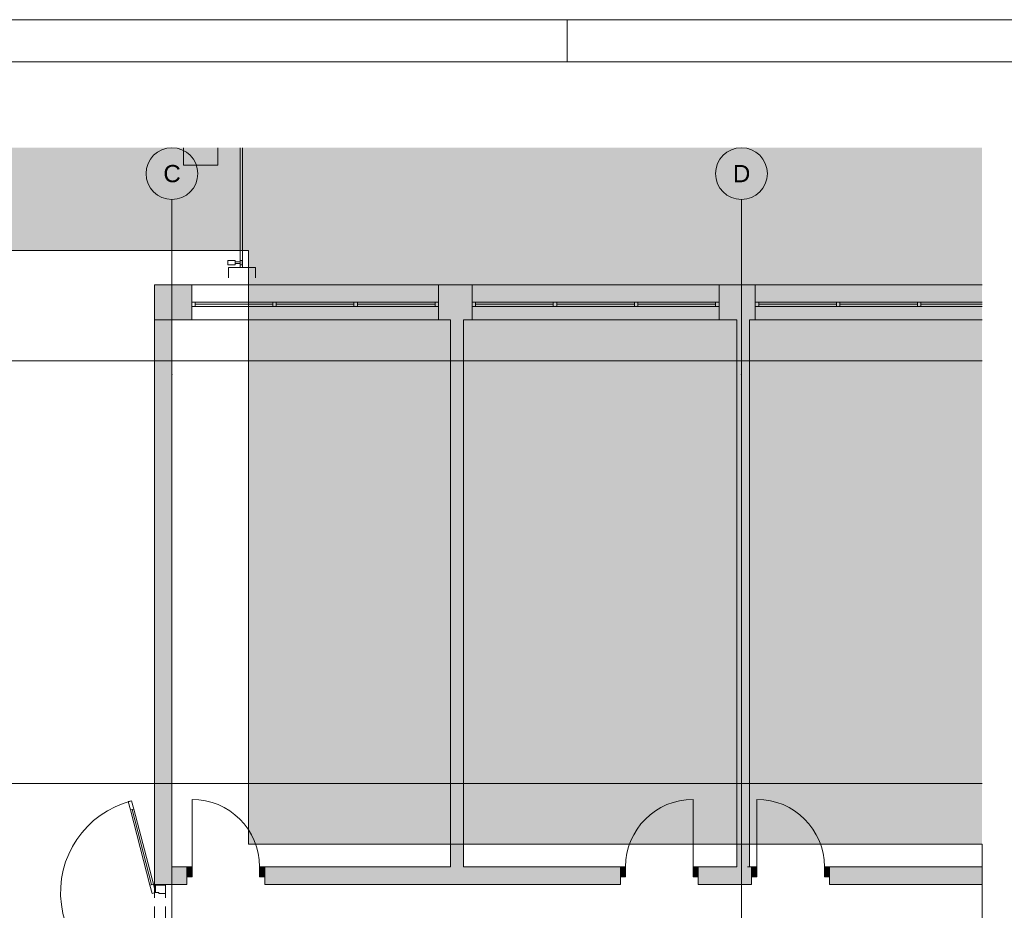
# Paper-space layout 'A-51 WYKOŃCZENIA ŚCIAN - PIĘTRO 6' of a CAD drawing. Header units: millimetres. Extents: x 0 to 420, y 0 to 297.
# Tile 9 of 11: x 177 to 291, y 194 to 297. Entities that reach past the tile are written whole.
import ezdxf
from ezdxf.xclip import XClip

# ---------------------------------------------------------------- set-up
doc = ezdxf.new("R2010")
doc.units = ezdxf.units.MM
doc.header["$MEASUREMENT"] = 0
doc.header["$XCLIPFRAME"] = 0
for name, pattern in [('DASHDOTX2', [1000, 500, -250, 0, -250]), ('Przer. długie kreski', [2.5, 1.5, -1]), ('PRZERYWANA_DU_A', [550, 350, -200])]:
    doc.linetypes.add(name, pattern=pattern)
for name, color, linetype, lineweight in [('0_Nr_pióra__2', 8, 'Continuous', 13), ('A_Arkusz_Nr_pióra__1', 7, 'Continuous', 20), ('A_podkład_Nr_pióra__2', 8, 'Continuous', 13), ('A_ściany proj_Nr_pióra__1', 7, 'Continuous', 20), ('A_ściany_Nr_pióra__1', 7, 'Continuous', 20), ('Drzwi Archicad_Nr_pióra__1', 7, 'Continuous', 20), ('Drzwi Archicad_Nr_pióra__3', 252, 'Continuous', 13)]:
    doc.layers.add(name, color=color, linetype=linetype, lineweight=lineweight)
for name, color, linetype, lineweight, true_color in [('A_Arkusz_Nr_pióra__237', 7, 'Continuous', 5, 0x343434), ('A_osie_Nr_pióra__16', 7, 'Continuous', 5, 0x0f0f0f), ('A_osie_Nr_pióra__76', 7, 'Continuous', 5, 0x2d2d2d), ('A_ściany proj_Nr_pióra__21', 7, 'Continuous', 5, 0xb0b0b0), ('A_ściany_Nr_pióra__19', 7, 'Continuous', 5, 0x191919), ('Okna Archicada_Nr_pióra__19', 7, 'Continuous', 5, 0x191919)]:
    doc.layers.add(name, color=color, linetype=linetype, lineweight=lineweight, true_color=true_color)
for name, color, linetype in [('A_podrys', 7, 'Continuous'), ('A_ściany', 7, 'Continuous'), ('A_ściany proj', 7, 'Continuous'), ('Drzwi Archicad', 7, 'Continuous')]:
    doc.layers.add(name, color=color, linetype=linetype)
doc.styles.add('STYL_AUTOMATYCZNY_1', font='arial.ttf')
pattern_1 = [(0, (-1581.088, -272.6224), (0, 1), [0, -1])]

# ---------------------------------------------------------------- blocks, each defined once
blk = doc.blocks.new('Rysunek_1_1', base_point=(-1581.09, -272.62))
at = {"linetype": 'Continuous', "lineweight": 0, "true_color": 0x484848}
blk.add_hatch(color=251, dxfattribs=at).paths.add_polyline_path([(37.65, 106.45), (46.04, 106.45), (46.04, 270.26), (203.1, 270.26), (203.1, 201.45), (288.1, 201.45), (288.1, 282.16), (37.65, 282.16)])
at = {"layer": 'A_ściany', "linetype": 'Continuous', "lineweight": 0, "true_color": 0x000000}
for points in [[(196.51, 262.21), (196.51, 266.26), (192.21, 266.26), (192.21, 262.21)], [(229.01, 262.21), (229.01, 266.26), (225.11, 266.26), (225.11, 262.21)], [(261.81, 262.21), (261.81, 266.26), (257.61, 266.26), (257.61, 262.21)], [(194.2, 198.8), (194.2, 262.21), (192.21, 262.21), (192.21, 196.77)], [(228.01, 198.8), (228.01, 262.21), (226.51, 262.21), (226.51, 198.8)], [(261.16, 198.8), (261.16, 262.21), (259.66, 262.21), (259.66, 198.8)], [(194.2, 198.8), (192.21, 196.77), (195.94, 196.77), (195.94, 198.8)], [(204.96, 198.8), (204.96, 196.77), (246.18, 196.77), (246.18, 198.8)], [(255.21, 198.8), (255.21, 196.77), (261.39, 196.77), (261.39, 198.8)], [(288.1, 198.8), (270.42, 198.8), (270.42, 196.77), (288.1, 196.77)]]:
    blk.add_hatch(color=18, dxfattribs=at).paths.add_polyline_path(points)
at = {"layer": 'A_ściany proj', "linetype": 'Continuous', "lineweight": 13}
h = blk.add_hatch(dxfattribs=at)
h.set_pattern_fill('gypsum_0001', color=8, style=0, pattern_type=2)
h.set_pattern_definition(pattern_1)
h.paths.add_polyline_path([(192.21, 196.77), (192.21, 196.7), (192.33, 196.7), (192.33, 196.77)])
h = blk.add_hatch(dxfattribs=at)
h.set_pattern_fill('gypsum_0001', color=8, style=0, pattern_type=2)
h.set_pattern_definition(pattern_1)
h.paths.add_polyline_path([(192.33, 196.7), (192.46, 196.7), (192.46, 196.77), (192.33, 196.77)])
h = blk.add_hatch(dxfattribs=at)
h.set_pattern_fill('batt_insulation_0001', color=8, style=0, pattern_type=2)
h.set_pattern_definition([(60, (-1581.08802, -272.6224), (-0.25980762, 0.15), []), (120, (-1581.08802, -272.6224), (0.25980762, 0.15), [])])
h.paths.add_polyline_path([(192.46, 196.7), (193.21, 196.7), (193.21, 196.77), (192.46, 196.77)])
h = blk.add_hatch(dxfattribs=at)
h.set_pattern_fill('gypsum_0001', color=8, style=0, pattern_type=2)
h.set_pattern_definition(pattern_1)
h.paths.add_polyline_path([(193.21, 196.7), (193.33, 196.7), (193.33, 196.77), (193.21, 196.77)])
h = blk.add_hatch(dxfattribs=at)
h.set_pattern_fill('gypsum_0001', color=8, style=0, pattern_type=2)
h.set_pattern_definition(pattern_1)
h.paths.add_polyline_path([(193.33, 196.7), (193.46, 196.7), (193.46, 196.77), (193.33, 196.77)])
at = {"layer": 'Drzwi Archicad', "linetype": 'Continuous', "lineweight": 0, "true_color": 0xfdfdfd}
for points in [[(195.94, 198.8), (195.94, 197.65), (196.54, 197.65), (196.54, 198.8)], [(204.96, 197.65), (204.96, 198.8), (204.36, 198.8), (204.36, 197.65)], [(246.18, 197.65), (246.78, 197.65), (246.78, 198.8), (246.18, 198.8)], [(255.21, 198.8), (254.61, 198.8), (254.61, 197.65), (255.21, 197.65)], [(261.39, 198.8), (261.39, 197.65), (261.99, 197.65), (261.99, 198.8)], [(270.42, 197.65), (270.42, 198.8), (269.82, 198.8), (269.82, 197.65)]]:
    blk.add_hatch(color=7, dxfattribs=at).paths.add_polyline_path(points)
at = {"layer": '0_Nr_pióra__2', "color": 8, "linetype": 'PRZERYWANA_DU_A', "lineweight": 13, "flags": 128}
for points in [[(288.1, 201.45), (203.1, 201.45), (203.1, 270.26), (46.04, 270.26), (46.04, 106.45)], [(288.1, 106.45), (288.1, 201.45)]]:
    blk.add_lwpolyline(points, dxfattribs=at)
at = {"layer": 'A_osie_Nr_pióra__16', "color": 250, "linetype": 'DASHDOTX2', "lineweight": 5, "true_color": 0x0f0f0f}
for p, q in [((194.21, 255.91), (194.21, 276.16)), ((260.21, 255.91), (260.21, 276.16)), ((288.1, 257.45), (63.9, 257.45)), ((194.21, 255.91), (194.21, 106.45)), ((260.21, 255.91), (260.21, 106.45)), ((288.1, 208.45), (63.9, 208.45))]:
    blk.add_line(p, q, dxfattribs=at)
for p in [(194.21, 255.91), (194.21, 255.91), (260.21, 255.91), (260.21, 255.91)]:
    blk.add_point(p, dxfattribs=at)
at = {"layer": 'A_osie_Nr_pióra__76', "color": 250, "linetype": 'Continuous', "lineweight": 5, "true_color": 0x2d2d2d}
for centre in [(194.21, 279.16), (260.21, 279.16)]:
    blk.add_circle(centre, 3, dxfattribs=at)
at = {"layer": 'A_podkład_Nr_pióra__2', "color": 8, "linetype": 'Continuous', "lineweight": 13}
for p, q in [((195.55, 282.16), (195.55, 280.13)), ((199.55, 280.13), (199.55, 282.16)), ((202.14, 282.16), (202.14, 268.28)), ((202.4, 268.28), (202.4, 282.16)), ((195.55, 280.13), (199.55, 280.13)), ((200.7, 268.59), (200.7, 269.1)), ((200.7, 269.1), (201.53, 269.1)), ((201.53, 268.59), (200.7, 268.59)), ((200.75, 267.08), (200.75, 268.28)), ((203.9, 268.28), (200.75, 268.28)), ((201.53, 269.1), (201.53, 268.59)), ((201.53, 268.95), (202.14, 268.95)), ((202.14, 268.74), (201.53, 268.74)), ((202.35, 269.1), (202.14, 269.1)), ((202.14, 268.59), (202.35, 268.59)), ((202.35, 268.59), (202.35, 269.1)), ((203.9, 268.28), (203.9, 267.08))]:
    blk.add_line(p, q, dxfattribs=at)
at = {"layer": 'A_ściany proj_Nr_pióra__1', "color": 7, "linetype": 'Continuous', "lineweight": 20, "flags": 128}
for points in [[(192.21, 196.77), (192.21, 196.7)], [(193.46, 196.7), (193.46, 196.77)]]:
    blk.add_lwpolyline(points, dxfattribs=at)
at = {"layer": 'A_ściany proj_Nr_pióra__21', "color": 253, "linetype": 'Continuous', "lineweight": 5, "true_color": 0xb0b0b0}
for p, q in [((192.31, 196.7), (192.21, 196.7)), ((192.33, 196.7), (192.31, 196.7)), ((192.33, 196.77), (192.33, 196.7)), ((192.46, 196.7), (192.33, 196.7)), ((192.46, 196.77), (192.46, 196.7)), ((193.21, 196.7), (192.46, 196.7)), ((193.21, 196.7), (193.21, 196.77)), ((193.33, 196.7), (193.21, 196.7)), ((193.33, 196.7), (193.33, 196.77)), ((193.46, 196.7), (193.33, 196.7))]:
    blk.add_line(p, q, dxfattribs=at)
at = {"layer": 'A_ściany proj_Nr_pióra__21', "color": 253, "linetype": 'Continuous', "lineweight": 5, "true_color": 0xb0b0b0, "flags": 128}
for points in [[(192.21, 196.77), (192.33, 196.77)], [(192.33, 196.77), (192.46, 196.77)], [(192.46, 196.77), (193.21, 196.77)], [(193.21, 196.77), (193.33, 196.77)], [(193.33, 196.77), (193.46, 196.77)]]:
    blk.add_lwpolyline(points, dxfattribs=at)
at = {"layer": 'A_ściany_Nr_pióra__1', "color": 7, "linetype": 'Continuous', "lineweight": 20}
for p, q in [((196.51, 266.26), (196.51, 262.21)), ((225.11, 266.26), (225.11, 262.21)), ((229.01, 266.26), (229.01, 262.21)), ((257.61, 266.26), (257.61, 262.21)), ((261.81, 266.26), (261.81, 262.21)), ((195.94, 198.8), (195.47, 198.8)), ((195.94, 198.8), (195.94, 197.65)), ((204.96, 198.8), (205.43, 198.8)), ((204.96, 198.8), (204.96, 197.65)), ((246.18, 198.8), (245.71, 198.8)), ((246.18, 198.8), (246.18, 197.65)), ((255.21, 198.8), (255.68, 198.8)), ((255.21, 198.8), (255.21, 197.65)), ((261.39, 198.8), (260.92, 198.8)), ((261.39, 198.8), (261.39, 197.65)), ((270.42, 198.8), (270.89, 198.8)), ((270.42, 198.8), (270.42, 197.65)), ((195.94, 197.65), (195.94, 196.77)), ((204.96, 197.65), (204.96, 196.77)), ((246.18, 197.65), (246.18, 196.77)), ((255.21, 197.65), (255.21, 196.77)), ((261.39, 197.65), (261.39, 196.77)), ((270.42, 197.65), (270.42, 196.77)), ((195.94, 196.77), (195.57, 196.77)), ((204.96, 196.77), (205.33, 196.77)), ((246.18, 196.77), (245.81, 196.77)), ((255.21, 196.77), (255.58, 196.77)), ((261.39, 196.77), (261.02, 196.77)), ((270.42, 196.77), (270.79, 196.77))]:
    blk.add_line(p, q, dxfattribs=at)
at = {"layer": 'A_ściany_Nr_pióra__1', "color": 7, "linetype": 'Continuous', "lineweight": 20, "flags": 128}
for points in [[(196.51, 266.26), (192.21, 266.26)], [(192.21, 266.26), (192.21, 262.21)], [(229.01, 266.26), (225.11, 266.26)], [(261.81, 266.26), (257.61, 266.26)], [(194.2, 262.21), (192.21, 262.21)], [(192.21, 262.21), (192.21, 196.77)], [(192.21, 262.21), (196.51, 262.21)], [(194.2, 198.8), (194.2, 262.21)], [(225.11, 262.21), (226.51, 262.21)], [(226.51, 262.21), (226.51, 198.8)], [(228.01, 262.21), (229.01, 262.21)], [(228.01, 198.8), (228.01, 262.21)], [(257.61, 262.21), (259.66, 262.21)], [(259.66, 262.21), (259.66, 198.8)], [(261.16, 262.21), (261.81, 262.21)], [(261.16, 198.8), (261.16, 262.21)], [(195.94, 198.8), (194.2, 198.8)], [(226.51, 198.8), (204.96, 198.8)], [(246.18, 198.8), (228.01, 198.8)], [(259.66, 198.8), (255.21, 198.8)], [(261.39, 198.8), (261.16, 198.8)], [(288.1, 198.8), (270.42, 198.8)], [(192.21, 196.77), (195.94, 196.77)], [(204.96, 196.77), (246.18, 196.77)], [(255.21, 196.77), (261.39, 196.77)], [(270.42, 196.77), (288.1, 196.77)]]:
    blk.add_lwpolyline(points, dxfattribs=at)
at = {"layer": 'A_ściany_Nr_pióra__19', "color": 250, "linetype": 'Continuous', "lineweight": 5, "true_color": 0x191919}
for p, q in [((225.11, 266.26), (196.51, 266.26)), ((257.61, 266.26), (229.01, 266.26)), ((288.1, 266.26), (261.81, 266.26)), ((196.51, 262.21), (225.11, 262.21)), ((229.01, 262.21), (257.61, 262.21)), ((261.81, 262.21), (288.1, 262.21))]:
    blk.add_line(p, q, dxfattribs=at)
at = {"layer": 'Drzwi Archicad_Nr_pióra__1', "color": 7, "linetype": 'Continuous', "lineweight": 20}
for p, q in [((196.54, 198.8), (196.54, 206.63)), ((254.61, 198.8), (254.61, 206.63)), ((261.99, 198.8), (261.99, 206.63)), ((195.94, 198.8), (195.47, 198.8)), ((195.94, 198.8), (195.47, 198.8)), ((195.94, 198.8), (196.54, 198.8)), ((195.94, 197.65), (195.94, 198.8)), ((195.94, 198.8), (195.94, 197.65)), ((195.94, 198.8), (195.94, 197.65)), ((196.54, 198.8), (196.54, 197.65)), ((204.36, 197.65), (204.36, 198.8)), ((204.36, 198.8), (204.96, 198.8)), ((204.96, 198.8), (204.96, 197.65)), ((204.96, 198.8), (204.96, 197.65)), ((204.96, 198.8), (204.96, 197.65)), ((204.96, 198.8), (205.43, 198.8)), ((204.96, 198.8), (205.43, 198.8)), ((246.18, 198.8), (245.71, 198.8)), ((246.18, 198.8), (245.71, 198.8)), ((246.78, 198.8), (246.18, 198.8)), ((246.18, 198.8), (246.18, 197.65)), ((246.18, 198.8), (246.18, 197.65)), ((246.18, 198.8), (246.18, 197.65)), ((246.78, 197.65), (246.78, 198.8)), ((255.21, 198.8), (254.61, 198.8)), ((254.61, 198.8), (254.61, 197.65)), ((255.21, 197.65), (255.21, 198.8)), ((255.21, 198.8), (255.21, 197.65)), ((255.21, 198.8), (255.21, 197.65)), ((255.21, 198.8), (255.68, 198.8)), ((255.21, 198.8), (255.68, 198.8)), ((261.39, 198.8), (260.92, 198.8)), ((261.39, 198.8), (260.92, 198.8)), ((261.39, 198.8), (261.99, 198.8)), ((261.39, 197.65), (261.39, 198.8)), ((261.39, 198.8), (261.39, 197.65)), ((261.39, 198.8), (261.39, 197.65)), ((261.99, 198.8), (261.99, 197.65)), ((269.82, 197.65), (269.82, 198.8)), ((269.82, 198.8), (270.42, 198.8)), ((270.42, 198.8), (270.42, 197.65)), ((270.42, 198.8), (270.42, 197.65)), ((270.42, 198.8), (270.42, 197.65)), ((270.42, 198.8), (270.89, 198.8)), ((270.42, 198.8), (270.89, 198.8)), ((196.54, 197.65), (195.94, 197.65)), ((195.94, 197.65), (195.94, 196.77)), ((195.94, 197.65), (195.94, 196.77)), ((204.96, 197.65), (204.36, 197.65)), ((204.96, 197.65), (204.96, 196.77)), ((204.96, 197.65), (204.96, 196.77)), ((246.18, 197.65), (246.78, 197.65)), ((246.18, 197.65), (246.18, 196.77)), ((246.18, 197.65), (246.18, 196.77)), ((254.61, 197.65), (255.21, 197.65)), ((255.21, 197.65), (255.21, 196.77)), ((255.21, 197.65), (255.21, 196.77)), ((261.99, 197.65), (261.39, 197.65)), ((261.39, 197.65), (261.39, 196.77)), ((261.39, 197.65), (261.39, 196.77)), ((270.42, 197.65), (269.82, 197.65)), ((270.42, 197.65), (270.42, 196.77)), ((270.42, 197.65), (270.42, 196.77)), ((195.94, 196.77), (195.57, 196.77)), ((195.94, 196.77), (195.57, 196.77)), ((204.96, 196.77), (205.33, 196.77)), ((204.96, 196.77), (205.33, 196.77)), ((246.18, 196.77), (245.81, 196.77)), ((246.18, 196.77), (245.81, 196.77)), ((255.21, 196.77), (255.58, 196.77)), ((255.21, 196.77), (255.58, 196.77)), ((261.39, 196.77), (261.02, 196.77)), ((261.39, 196.77), (261.02, 196.77)), ((270.42, 196.77), (270.79, 196.77)), ((270.42, 196.77), (270.79, 196.77))]:
    blk.add_line(p, q, dxfattribs=at)
for centre, start, end in [((196.54, 198.8), 0, 90), ((254.61, 198.8), 90, 180), ((261.99, 198.8), 0, 90)]:
    blk.add_arc(centre, 7.83, start, end, dxfattribs=at)
at = {"layer": 'Drzwi Archicad_Nr_pióra__3', "color": 252, "linetype": 'Continuous', "lineweight": 13}
for p, q in [((189.15, 206.37), (189.54, 206.47)), ((189.4, 205.4), (189.15, 206.37)), ((189.79, 205.5), (189.4, 205.4)), ((189.54, 206.47), (189.79, 205.5)), ((189.6, 205.45), (191.86, 196.74)), ((191.67, 196.69), (192.06, 196.79)), ((191.92, 195.72), (191.67, 196.69)), ((192.06, 196.79), (192.31, 195.82)), ((192.31, 196.7), (192.21, 196.7)), ((193.46, 196.7), (192.31, 196.7)), ((192.31, 196.7), (192.31, 195.82)), ((192.33, 196.7), (192.31, 196.7)), ((192.33, 196.7), (192.31, 196.7)), ((192.46, 196.7), (192.33, 196.7)), ((192.46, 196.7), (192.33, 196.7)), ((193.21, 196.7), (192.46, 196.7)), ((193.21, 196.7), (192.46, 196.7)), ((193.33, 196.7), (193.21, 196.7)), ((193.33, 196.7), (193.21, 196.7)), ((193.46, 196.7), (193.33, 196.7)), ((193.46, 196.7), (193.33, 196.7)), ((193.46, 195.7), (193.46, 196.7)), ((192.31, 195.82), (191.92, 195.72)), ((192.31, 195.82), (192.71, 195.82)), ((192.71, 195.82), (192.71, 195.7)), ((192.71, 195.7), (193.46, 195.7))]:
    blk.add_line(p, q, dxfattribs=at)
at = {"layer": 'Drzwi Archicad_Nr_pióra__3', "color": 252, "linetype": 'Przer. długie kreski', "lineweight": 13}
for p, q in [((192.21, 177.7), (192.21, 196.7)), ((193.46, 177.7), (193.46, 196.7))]:
    blk.add_line(p, q, dxfattribs=at)
at = {"layer": 'Drzwi Archicad_Nr_pióra__3', "color": 252, "linetype": 'Continuous', "lineweight": 13, "flags": 128}
for points in [[(189.6, 205.45), (191.86, 196.74), (191.67, 196.69), (189.4, 205.4)], [(189.79, 205.5), (192.06, 196.79), (191.86, 196.74), (189.6, 205.45)]]:
    blk.add_lwpolyline(points, close=True, dxfattribs=at)
at = {"layer": 'Drzwi Archicad_Nr_pióra__3', "color": 252, "linetype": 'Continuous', "lineweight": 13}
blk.add_arc((192.31, 195.82), 11, 104.5865, 270, dxfattribs=at)
at = {"layer": 'Okna Archicada_Nr_pióra__19', "color": 250, "linetype": 'Continuous', "lineweight": 5, "true_color": 0x191919}
for p, q in [((225.11, 264.26), (196.51, 264.26)), ((196.51, 264.26), (196.51, 263.76)), ((196.51, 263.76), (225.11, 263.76)), ((196.91, 264.26), (196.91, 263.76)), ((196.91, 264.01), (205.91, 264.01)), ((205.91, 264.26), (205.91, 263.76)), ((206.31, 264.26), (206.31, 263.76)), ((206.31, 264.01), (215.31, 264.01)), ((215.31, 264.26), (215.31, 263.76)), ((215.71, 264.26), (215.71, 263.76)), ((215.71, 264.01), (224.71, 264.01)), ((224.71, 264.26), (224.71, 263.76)), ((225.11, 263.76), (225.11, 264.26)), ((257.61, 264.26), (229.01, 264.26)), ((229.01, 264.26), (229.01, 263.76)), ((229.01, 263.76), (257.61, 263.76)), ((229.41, 264.26), (229.41, 263.76)), ((229.41, 264.01), (238.41, 264.01)), ((238.41, 264.26), (238.41, 263.76)), ((238.81, 264.26), (238.81, 263.76)), ((238.81, 264.01), (247.81, 264.01)), ((247.81, 264.26), (247.81, 263.76)), ((248.21, 264.26), (248.21, 263.76)), ((248.21, 264.01), (257.21, 264.01)), ((257.21, 264.26), (257.21, 263.76)), ((257.61, 263.76), (257.61, 264.26)), ((288.1, 264.26), (261.81, 264.26)), ((261.81, 264.26), (261.81, 263.76)), ((261.81, 263.76), (288.1, 263.76)), ((262.21, 264.26), (262.21, 263.76)), ((262.21, 264.01), (271.21, 264.01)), ((271.21, 264.26), (271.21, 263.76)), ((271.61, 264.26), (271.61, 263.76)), ((271.61, 264.01), (280.61, 264.01)), ((280.61, 264.26), (280.61, 263.76)), ((281.01, 264.26), (281.01, 263.76)), ((281.01, 264.01), (288.1, 264.01))]:
    blk.add_line(p, q, dxfattribs=at)
at = {"layer": 'A_osie_Nr_pióra__76', "color": 250, "linetype": 'Continuous', "lineweight": 5, "true_color": 0x2d2d2d, "char_height": 2, "attachment_point": 1, "style": 'STYL_AUTOMATYCZNY_1'}
for s, insert in [('\\A1;{\\pql;\\pt0;\\fArial|b0|i0|c238|p0;\\W1.000000;C}', (193.22, 280.16)), ('\\A1;{\\pql;\\pt0;\\fArial|b0|i0|c238|p0;\\W1.000000;D}', (259.22, 280.16))]:
    blk.add_mtext(s, dxfattribs=dict(at, insert=insert))

psp = doc.layouts.new('A-51 WYKOŃCZENIA ŚCIAN - PIĘTRO 6')

# ---------------------------------------------------------------- linework, layer by layer
at = {"layer": 'A_Arkusz_Nr_pióra__1', "color": 7, "linetype": 'Continuous', "lineweight": 20}
psp.add_line((415.1, 292.1), (29.9, 292.1), dxfattribs=at)
at = {"layer": 'A_Arkusz_Nr_pióra__1', "color": 7, "linetype": 'Continuous', "lineweight": 20, "flags": 128}
psp.add_lwpolyline([(0, 297), (420, 297), (420, 0), (0, 0)], close=True, dxfattribs=at)
at = {"layer": 'A_Arkusz_Nr_pióra__237', "color": 250, "linetype": 'Continuous', "lineweight": 5, "true_color": 0x343434}
psp.add_line((240, 292.1), (240, 297), dxfattribs=at)

# ---------------------------------------------------------------- block references
at = {"layer": 'A_podrys', "color": 37, "linetype": 'Continuous', "lineweight": 5, "true_color": 0x656532}
ref = psp.add_blockref('Rysunek_1_1', (-1581.09, -272.62), dxfattribs=at)
XClip(ref).set_block_clipping_path([(37.6533429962, 106.4524441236), (288.1033142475, 282.1615009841)])

doc.saveas('drawing.dxf')
